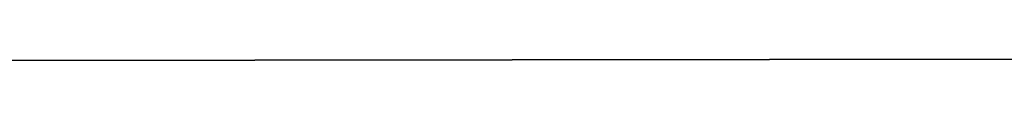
# Model space of a CAD drawing. Header units: millimetres. Extents: x -2852 to 102, y -106 to 97.
# Tile 95 of 256: x -2687.43463 to -2687.15101, y -6.34896 to -6.34525. Entities that reach past the tile are written whole.
import ezdxf

# ---------------------------------------------------------------- set-up
doc = ezdxf.new("R2010")
doc.units = ezdxf.units.MM
doc.header["$MEASUREMENT"] = 0
doc.layers.add('IGES level 0', color=252, linetype='Continuous')
doc.layers.add('Predefinito', color=5, linetype='Continuous')

msp = doc.modelspace()

# ---------------------------------------------------------------- linework, layer by layer
at = {"layer": 'IGES level 0'}
for points in [[(-2850.40621, -6.56885), (-2654.4064, -6.30092)], [(-2747.40631, -6.42805), (-2654.4064, -6.30092)], [(-2654.4064, -6.30092), (-2747.40631, -6.42805)]]:
    msp.add_lwpolyline(points, dxfattribs=at)
at = {"layer": 'Predefinito', "extrusion": (-0.001093, 0.999999, -0.000547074)}
msp.add_lwpolyline([(2686.92466, 1041.05845), (2702.73546, 1033.14638)], dxfattribs=at)
at = {"layer": 'Predefinito', "extrusion": (-0.000355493, 1, 0.000599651)}
msp.add_lwpolyline([(2687.13388, 1008.52591), (2698.23851, 1027.25738)], dxfattribs=at)
at = {"layer": 'Predefinito', "extrusion": (-0.000273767, 1, 0.000547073)}
msp.add_lwpolyline([(2696.29395, 1059.79355), (2686.92097, 1041.06339)], dxfattribs=at)

doc.saveas('drawing.dxf')
